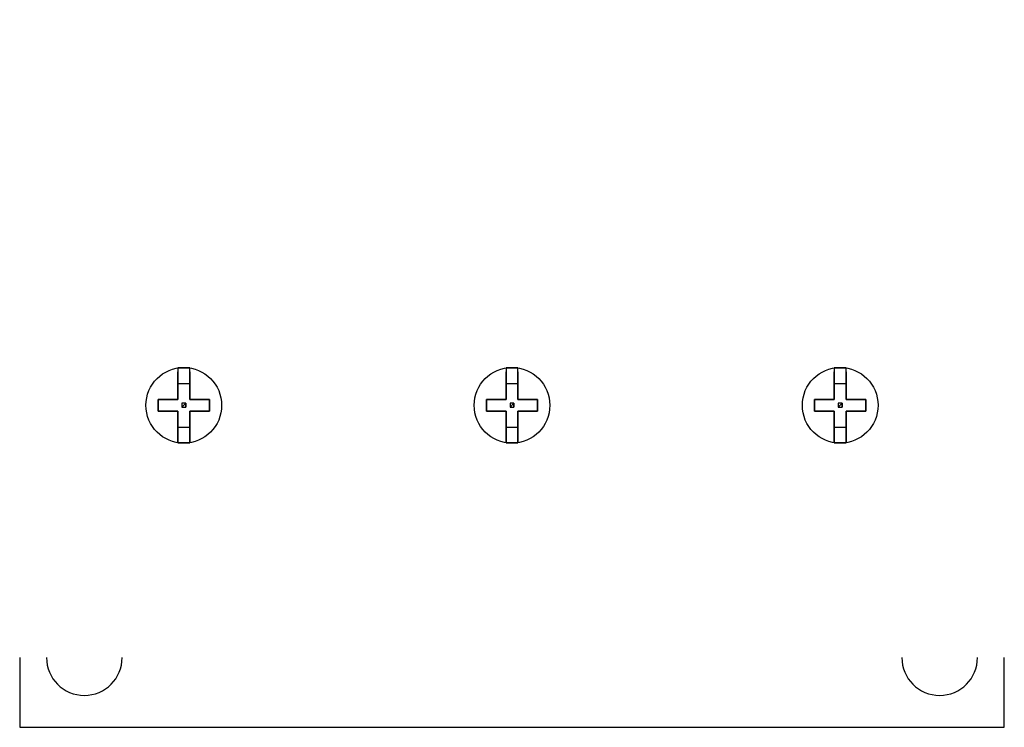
# Model space of a CAD drawing. Header units: centimetres. Extents: x -4250 to -484, y 169 to 6592.
# Tile 74 of 178: x -1120.76 to -1111.76, y 3110.59 to 3117.06. Entities that reach past the tile are written whole.
import ezdxf

# ---------------------------------------------------------------- set-up
doc = ezdxf.new("R2010")
doc.units = ezdxf.units.CM
doc.layers.add('-APP_FRONTALI', color=7, linetype='Continuous')
doc.layers.add('1', color=7, linetype='Continuous')

# ---------------------------------------------------------------- blocks, each defined once
blk = doc.blocks.new('239394_1141193553')
at = {"layer": '-APP_FRONTALI', "color": 0}
for p, q in [((1.4462, 3.2841), (1.4462, 3.2486)), ((1.5538, 3.2486), (1.5538, 3.2841)), ((4.4462, 3.2841), (4.4462, 3.2486)), ((4.5538, 3.2486), (4.5538, 3.2841)), ((7.4462, 3.2841), (7.4462, 3.2486)), ((7.5538, 3.2486), (7.5538, 3.2841)), ((1.4462, 3.1402), (1.5538, 3.1402)), ((4.4462, 3.1402), (4.5538, 3.1402)), ((7.4462, 3.1402), (7.5538, 3.1402)), ((1.4462, 2.7438), (1.5538, 2.7438)), ((4.4462, 2.7438), (4.5538, 2.7438)), ((7.4462, 2.7438), (7.5538, 2.7438)), ((0, 0.6374), (0, 0)), ((9, 0), (9, 0.6374)), ((0, 0), (9, 0))]:
    blk.add_line(p, q, dxfattribs=at)
at = {"layer": '-APP_FRONTALI', "color": 0, "linetype": 'Continuous'}
for p, q in [((1.4462, 3.2841), (1.4818, 3.2841)), ((1.4818, 3.2841), (1.4462, 3.2841)), ((1.4462, 3.2841), (1.4462, 3.2841)), ((1.4462, 3.2486), (1.4462, 2.9962)), ((1.4462, 2.9962), (1.4462, 3.2486)), ((1.4462, 3.2486), (1.4462, 3.2486)), ((1.4462, 3.2486), (1.4462, 3.2486)), ((1.4462, 2.9962), (1.4462, 3.2486)), ((1.4462, 3.2486), (1.4462, 3.2486)), ((1.4462, 3.2486), (1.4462, 2.9962)), ((1.4462, 2.9962), (1.4462, 3.2486)), ((1.4462, 3.2486), (1.4462, 3.2486)), ((1.4462, 3.2486), (1.4462, 2.9962)), ((1.4462, 2.9962), (1.4462, 3.2486)), ((1.4462, 3.2486), (1.4462, 2.9962)), ((1.4818, 3.2841), (1.4818, 3.2841)), ((1.4818, 3.2841), (1.5182, 3.2841)), ((1.5182, 3.2841), (1.4818, 3.2841)), ((1.4818, 3.2841), (1.4818, 3.2841)), ((1.5182, 3.2841), (1.5182, 3.2841)), ((1.5182, 3.2841), (1.5538, 3.2841)), ((1.5538, 3.2841), (1.5182, 3.2841)), ((1.5182, 3.2841), (1.5182, 3.2841)), ((1.5538, 3.2841), (1.5538, 3.2841)), ((1.5538, 3.2486), (1.5538, 2.9962)), ((1.5538, 2.9962), (1.5538, 3.2486)), ((1.5538, 3.2486), (1.5538, 3.2486)), ((1.5538, 3.2486), (1.5538, 3.2486)), ((1.5538, 2.9962), (1.5538, 3.2486)), ((1.5538, 3.2486), (1.5538, 3.2486)), ((1.5538, 3.2486), (1.5538, 2.9962)), ((1.5538, 2.9962), (1.5538, 3.2486)), ((1.5538, 3.2486), (1.5538, 3.2486)), ((1.5538, 3.2486), (1.5538, 2.9962)), ((1.5538, 2.9962), (1.5538, 3.2486)), ((1.5538, 3.2486), (1.5538, 2.9962)), ((4.4462, 3.2841), (4.4818, 3.2841)), ((4.4818, 3.2841), (4.4462, 3.2841)), ((4.4462, 3.2841), (4.4462, 3.2841)), ((4.4462, 3.2486), (4.4462, 2.9962)), ((4.4462, 2.9962), (4.4462, 3.2486)), ((4.4462, 3.2486), (4.4462, 3.2486)), ((4.4462, 3.2486), (4.4462, 3.2486)), ((4.4462, 2.9962), (4.4462, 3.2486)), ((4.4462, 3.2486), (4.4462, 3.2486)), ((4.4462, 3.2486), (4.4462, 2.9962)), ((4.4462, 2.9962), (4.4462, 3.2486)), ((4.4462, 3.2486), (4.4462, 3.2486)), ((4.4462, 3.2486), (4.4462, 2.9962)), ((4.4462, 2.9962), (4.4462, 3.2486)), ((4.4462, 3.2486), (4.4462, 2.9962)), ((4.4818, 3.2841), (4.4818, 3.2841)), ((4.4818, 3.2841), (4.5182, 3.2841)), ((4.5182, 3.2841), (4.4818, 3.2841)), ((4.4818, 3.2841), (4.4818, 3.2841)), ((4.5182, 3.2841), (4.5182, 3.2841)), ((4.5182, 3.2841), (4.5538, 3.2841)), ((4.5538, 3.2841), (4.5182, 3.2841)), ((4.5182, 3.2841), (4.5182, 3.2841)), ((4.5538, 3.2841), (4.5538, 3.2841)), ((4.5538, 3.2486), (4.5538, 2.9962)), ((4.5538, 2.9962), (4.5538, 3.2486)), ((4.5538, 3.2486), (4.5538, 3.2486)), ((4.5538, 3.2486), (4.5538, 3.2486)), ((4.5538, 2.9962), (4.5538, 3.2486)), ((4.5538, 3.2486), (4.5538, 3.2486)), ((4.5538, 3.2486), (4.5538, 2.9962)), ((4.5538, 2.9962), (4.5538, 3.2486)), ((4.5538, 3.2486), (4.5538, 3.2486)), ((4.5538, 3.2486), (4.5538, 2.9962)), ((4.5538, 2.9962), (4.5538, 3.2486)), ((4.5538, 3.2486), (4.5538, 2.9962)), ((7.4462, 3.2841), (7.4818, 3.2841)), ((7.4818, 3.2841), (7.4462, 3.2841)), ((7.4462, 3.2841), (7.4462, 3.2841)), ((7.4462, 3.2486), (7.4462, 2.9962)), ((7.4462, 2.9962), (7.4462, 3.2486)), ((7.4462, 3.2486), (7.4462, 3.2486)), ((7.4462, 3.2486), (7.4462, 3.2486)), ((7.4462, 2.9962), (7.4462, 3.2486)), ((7.4462, 3.2486), (7.4462, 3.2486)), ((7.4462, 3.2486), (7.4462, 2.9962)), ((7.4462, 2.9962), (7.4462, 3.2486)), ((7.4462, 3.2486), (7.4462, 3.2486)), ((7.4462, 3.2486), (7.4462, 2.9962)), ((7.4462, 2.9962), (7.4462, 3.2486)), ((7.4462, 3.2486), (7.4462, 2.9962)), ((7.4818, 3.2841), (7.4818, 3.2841)), ((7.4818, 3.2841), (7.5182, 3.2841)), ((7.5182, 3.2841), (7.4818, 3.2841)), ((7.4818, 3.2841), (7.4818, 3.2841)), ((7.5182, 3.2841), (7.5182, 3.2841)), ((7.5182, 3.2841), (7.5538, 3.2841)), ((7.5538, 3.2841), (7.5182, 3.2841)), ((7.5182, 3.2841), (7.5182, 3.2841)), ((7.5538, 3.2841), (7.5538, 3.2841)), ((7.5538, 3.2486), (7.5538, 2.9962)), ((7.5538, 2.9962), (7.5538, 3.2486)), ((7.5538, 3.2486), (7.5538, 3.2486)), ((7.5538, 3.2486), (7.5538, 3.2486)), ((7.5538, 2.9962), (7.5538, 3.2486)), ((7.5538, 3.2486), (7.5538, 3.2486)), ((7.5538, 3.2486), (7.5538, 2.9962)), ((7.5538, 2.9962), (7.5538, 3.2486)), ((7.5538, 3.2486), (7.5538, 3.2486)), ((7.5538, 3.2486), (7.5538, 2.9962)), ((7.5538, 2.9962), (7.5538, 3.2486)), ((7.5538, 3.2486), (7.5538, 2.9962)), ((1.2658, 2.8886), (1.2658, 2.9962)), ((1.2658, 2.9962), (1.2658, 2.9962)), ((1.2658, 2.9962), (1.2658, 2.8886)), ((1.2658, 2.9962), (1.2658, 2.8886)), ((1.2658, 2.8886), (1.2658, 2.9962)), ((1.2658, 2.9962), (1.2658, 2.9962)), ((1.2658, 2.9962), (1.2658, 2.8886)), ((1.2658, 2.8886), (1.2658, 2.9962)), ((1.2658, 2.9962), (1.2658, 2.9962)), ((1.2658, 2.9962), (1.2658, 2.9962)), ((1.2658, 2.9962), (1.2658, 2.8886)), ((1.2658, 2.8886), (1.2658, 2.9962)), ((1.2658, 2.9962), (1.2658, 2.9962)), ((1.4462, 2.9962), (1.2658, 2.9962)), ((1.2658, 2.9962), (1.2658, 2.9962)), ((1.2658, 2.9962), (1.4462, 2.9962)), ((1.2658, 2.9962), (1.4462, 2.9962)), ((1.4462, 2.9962), (1.2658, 2.9962)), ((1.2658, 2.9962), (1.2658, 2.9962)), ((1.2658, 2.9962), (1.4462, 2.9962)), ((1.4462, 2.9962), (1.2658, 2.9962)), ((1.2658, 2.9962), (1.2658, 2.9962)), ((1.2658, 2.9962), (1.2658, 2.9962)), ((1.2658, 2.9962), (1.4462, 2.9962)), ((1.4462, 2.9962), (1.2658, 2.9962)), ((1.2658, 2.9962), (1.2658, 2.9962)), ((1.4462, 2.9962), (1.4462, 2.9962)), ((1.4462, 2.9962), (1.4462, 2.9962)), ((1.4462, 2.9962), (1.4462, 2.9962)), ((1.4462, 2.9962), (1.4462, 2.9962)), ((1.4462, 2.9962), (1.4462, 2.9962)), ((1.4462, 2.9962), (1.4462, 2.9962)), ((1.4462, 2.9962), (1.4462, 2.9962)), ((1.4462, 2.9962), (1.4462, 2.9962)), ((1.4462, 2.9962), (1.4462, 2.9962)), ((1.5538, 2.9962), (1.5538, 2.9962)), ((1.5538, 2.9962), (1.5538, 2.9962)), ((1.5538, 2.9962), (1.5538, 2.9962)), ((1.5538, 2.9962), (1.5538, 2.9962)), ((1.5538, 2.9962), (1.5538, 2.9962)), ((1.7342, 2.9962), (1.5538, 2.9962)), ((1.5538, 2.9962), (1.5538, 2.9962)), ((1.5538, 2.9962), (1.7342, 2.9962)), ((1.5538, 2.9962), (1.7342, 2.9962)), ((1.7342, 2.9962), (1.5538, 2.9962)), ((1.5538, 2.9962), (1.5538, 2.9962)), ((1.5538, 2.9962), (1.7342, 2.9962)), ((1.7342, 2.9962), (1.5538, 2.9962)), ((1.5538, 2.9962), (1.5538, 2.9962)), ((1.5538, 2.9962), (1.5538, 2.9962)), ((1.5538, 2.9962), (1.7342, 2.9962)), ((1.7342, 2.9962), (1.5538, 2.9962)), ((1.5538, 2.9962), (1.5538, 2.9962)), ((1.7342, 2.8886), (1.7342, 2.9962)), ((1.7342, 2.9962), (1.7342, 2.9962)), ((1.7342, 2.9962), (1.7342, 2.8886)), ((1.7342, 2.9962), (1.7342, 2.8886)), ((1.7342, 2.8886), (1.7342, 2.9962)), ((1.7342, 2.9962), (1.7342, 2.9962)), ((1.7342, 2.9962), (1.7342, 2.8886)), ((1.7342, 2.8886), (1.7342, 2.9962)), ((1.7342, 2.9962), (1.7342, 2.9962)), ((1.7342, 2.9962), (1.7342, 2.9962)), ((1.7342, 2.9962), (1.7342, 2.8886)), ((1.7342, 2.8886), (1.7342, 2.9962)), ((1.7342, 2.9962), (1.7342, 2.9962)), ((1.7342, 2.9962), (1.7342, 2.9962)), ((1.7342, 2.9962), (1.7342, 2.9962)), ((1.7342, 2.9962), (1.7342, 2.9962)), ((1.7342, 2.9962), (1.7342, 2.9962)), ((4.2658, 2.8886), (4.2658, 2.9962)), ((4.2658, 2.9962), (4.2658, 2.9962)), ((4.2658, 2.9962), (4.2658, 2.8886)), ((4.2658, 2.9962), (4.2658, 2.8886)), ((4.2658, 2.8886), (4.2658, 2.9962)), ((4.2658, 2.9962), (4.2658, 2.9962)), ((4.2658, 2.9962), (4.2658, 2.8886)), ((4.2658, 2.8886), (4.2658, 2.9962)), ((4.2658, 2.9962), (4.2658, 2.9962)), ((4.2658, 2.9962), (4.2658, 2.9962)), ((4.2658, 2.9962), (4.2658, 2.8886)), ((4.2658, 2.8886), (4.2658, 2.9962)), ((4.2658, 2.9962), (4.2658, 2.9962)), ((4.4462, 2.9962), (4.2658, 2.9962)), ((4.2658, 2.9962), (4.2658, 2.9962)), ((4.2658, 2.9962), (4.4462, 2.9962)), ((4.2658, 2.9962), (4.4462, 2.9962)), ((4.4462, 2.9962), (4.2658, 2.9962)), ((4.2658, 2.9962), (4.2658, 2.9962)), ((4.2658, 2.9962), (4.4462, 2.9962)), ((4.4462, 2.9962), (4.2658, 2.9962)), ((4.2658, 2.9962), (4.2658, 2.9962)), ((4.2658, 2.9962), (4.2658, 2.9962)), ((4.2658, 2.9962), (4.4462, 2.9962)), ((4.4462, 2.9962), (4.2658, 2.9962)), ((4.2658, 2.9962), (4.2658, 2.9962)), ((4.4462, 2.9962), (4.4462, 2.9962)), ((4.4462, 2.9962), (4.4462, 2.9962)), ((4.4462, 2.9962), (4.4462, 2.9962)), ((4.4462, 2.9962), (4.4462, 2.9962)), ((4.4462, 2.9962), (4.4462, 2.9962)), ((4.4462, 2.9962), (4.4462, 2.9962)), ((4.4462, 2.9962), (4.4462, 2.9962)), ((4.4462, 2.9962), (4.4462, 2.9962)), ((4.4462, 2.9962), (4.4462, 2.9962)), ((4.5538, 2.9962), (4.5538, 2.9962)), ((4.5538, 2.9962), (4.5538, 2.9962)), ((4.5538, 2.9962), (4.5538, 2.9962)), ((4.5538, 2.9962), (4.5538, 2.9962)), ((4.5538, 2.9962), (4.5538, 2.9962)), ((4.7342, 2.9962), (4.5538, 2.9962)), ((4.5538, 2.9962), (4.5538, 2.9962)), ((4.5538, 2.9962), (4.7342, 2.9962)), ((4.5538, 2.9962), (4.7342, 2.9962)), ((4.7342, 2.9962), (4.5538, 2.9962)), ((4.5538, 2.9962), (4.5538, 2.9962)), ((4.5538, 2.9962), (4.7342, 2.9962)), ((4.7342, 2.9962), (4.5538, 2.9962)), ((4.5538, 2.9962), (4.5538, 2.9962)), ((4.5538, 2.9962), (4.5538, 2.9962)), ((4.5538, 2.9962), (4.7342, 2.9962)), ((4.7342, 2.9962), (4.5538, 2.9962)), ((4.5538, 2.9962), (4.5538, 2.9962)), ((4.7342, 2.8886), (4.7342, 2.9962)), ((4.7342, 2.9962), (4.7342, 2.9962)), ((4.7342, 2.9962), (4.7342, 2.8886)), ((4.7342, 2.9962), (4.7342, 2.8886)), ((4.7342, 2.8886), (4.7342, 2.9962)), ((4.7342, 2.9962), (4.7342, 2.9962)), ((4.7342, 2.9962), (4.7342, 2.8886)), ((4.7342, 2.8886), (4.7342, 2.9962)), ((4.7342, 2.9962), (4.7342, 2.9962)), ((4.7342, 2.9962), (4.7342, 2.9962)), ((4.7342, 2.9962), (4.7342, 2.8886)), ((4.7342, 2.8886), (4.7342, 2.9962)), ((4.7342, 2.9962), (4.7342, 2.9962)), ((4.7342, 2.9962), (4.7342, 2.9962)), ((4.7342, 2.9962), (4.7342, 2.9962)), ((4.7342, 2.9962), (4.7342, 2.9962)), ((4.7342, 2.9962), (4.7342, 2.9962)), ((7.2658, 2.8886), (7.2658, 2.9962)), ((7.2658, 2.9962), (7.2658, 2.9962)), ((7.2658, 2.9962), (7.2658, 2.8886)), ((7.2658, 2.9962), (7.2658, 2.8886)), ((7.2658, 2.8886), (7.2658, 2.9962)), ((7.2658, 2.9962), (7.2658, 2.9962)), ((7.2658, 2.9962), (7.2658, 2.8886)), ((7.2658, 2.8886), (7.2658, 2.9962)), ((7.2658, 2.9962), (7.2658, 2.9962)), ((7.2658, 2.9962), (7.2658, 2.9962)), ((7.2658, 2.9962), (7.2658, 2.8886)), ((7.2658, 2.8886), (7.2658, 2.9962)), ((7.2658, 2.9962), (7.2658, 2.9962)), ((7.4462, 2.9962), (7.2658, 2.9962)), ((7.2658, 2.9962), (7.2658, 2.9962)), ((7.2658, 2.9962), (7.4462, 2.9962)), ((7.2658, 2.9962), (7.4462, 2.9962)), ((7.4462, 2.9962), (7.2658, 2.9962)), ((7.2658, 2.9962), (7.2658, 2.9962)), ((7.2658, 2.9962), (7.4462, 2.9962)), ((7.4462, 2.9962), (7.2658, 2.9962)), ((7.2658, 2.9962), (7.2658, 2.9962)), ((7.2658, 2.9962), (7.2658, 2.9962)), ((7.2658, 2.9962), (7.4462, 2.9962)), ((7.4462, 2.9962), (7.2658, 2.9962)), ((7.2658, 2.9962), (7.2658, 2.9962)), ((7.4462, 2.9962), (7.4462, 2.9962)), ((7.4462, 2.9962), (7.4462, 2.9962)), ((7.4462, 2.9962), (7.4462, 2.9962)), ((7.4462, 2.9962), (7.4462, 2.9962)), ((7.4462, 2.9962), (7.4462, 2.9962)), ((7.4462, 2.9962), (7.4462, 2.9962)), ((7.4462, 2.9962), (7.4462, 2.9962)), ((7.4462, 2.9962), (7.4462, 2.9962)), ((7.4462, 2.9962), (7.4462, 2.9962)), ((7.5538, 2.9962), (7.5538, 2.9962)), ((7.5538, 2.9962), (7.5538, 2.9962)), ((7.5538, 2.9962), (7.5538, 2.9962)), ((7.5538, 2.9962), (7.5538, 2.9962)), ((7.5538, 2.9962), (7.5538, 2.9962)), ((7.7342, 2.9962), (7.5538, 2.9962)), ((7.5538, 2.9962), (7.5538, 2.9962)), ((7.5538, 2.9962), (7.7342, 2.9962)), ((7.5538, 2.9962), (7.7342, 2.9962)), ((7.7342, 2.9962), (7.5538, 2.9962)), ((7.5538, 2.9962), (7.5538, 2.9962)), ((7.5538, 2.9962), (7.7342, 2.9962)), ((7.7342, 2.9962), (7.5538, 2.9962)), ((7.5538, 2.9962), (7.5538, 2.9962)), ((7.5538, 2.9962), (7.5538, 2.9962)), ((7.5538, 2.9962), (7.7342, 2.9962)), ((7.7342, 2.9962), (7.5538, 2.9962)), ((7.5538, 2.9962), (7.5538, 2.9962)), ((7.7342, 2.8886), (7.7342, 2.9962)), ((7.7342, 2.9962), (7.7342, 2.9962)), ((7.7342, 2.9962), (7.7342, 2.8886)), ((7.7342, 2.9962), (7.7342, 2.8886)), ((7.7342, 2.8886), (7.7342, 2.9962)), ((7.7342, 2.9962), (7.7342, 2.9962)), ((7.7342, 2.9962), (7.7342, 2.8886)), ((7.7342, 2.8886), (7.7342, 2.9962)), ((7.7342, 2.9962), (7.7342, 2.9962)), ((7.7342, 2.9962), (7.7342, 2.9962)), ((7.7342, 2.9962), (7.7342, 2.8886)), ((7.7342, 2.8886), (7.7342, 2.9962)), ((7.7342, 2.9962), (7.7342, 2.9962)), ((7.7342, 2.9962), (7.7342, 2.9962)), ((7.7342, 2.9962), (7.7342, 2.9962)), ((7.7342, 2.9962), (7.7342, 2.9962)), ((7.7342, 2.9962), (7.7342, 2.9962)), ((1.4462, 2.8886), (1.2658, 2.8886)), ((1.2658, 2.8886), (1.2658, 2.8886)), ((1.2658, 2.8886), (1.4462, 2.8886)), ((1.2658, 2.8886), (1.4462, 2.8886)), ((1.4462, 2.8886), (1.2658, 2.8886)), ((1.2658, 2.8886), (1.2658, 2.8886)), ((1.2658, 2.8886), (1.4462, 2.8886)), ((1.4462, 2.8886), (1.2658, 2.8886)), ((1.2658, 2.8886), (1.2658, 2.8886)), ((1.2658, 2.8886), (1.2658, 2.8886)), ((1.2658, 2.8886), (1.4462, 2.8886)), ((1.4462, 2.8886), (1.2658, 2.8886)), ((1.2658, 2.8886), (1.2658, 2.8886)), ((1.2658, 2.8886), (1.2658, 2.8886)), ((1.2658, 2.8886), (1.2658, 2.8886)), ((1.2658, 2.8886), (1.2658, 2.8886)), ((1.2658, 2.8886), (1.2658, 2.8886)), ((1.4462, 2.8886), (1.4462, 2.8886)), ((1.4462, 2.8886), (1.4462, 2.8886)), ((1.4462, 2.8886), (1.4462, 2.8886)), ((1.4462, 2.8886), (1.4462, 2.8886)), ((1.4462, 2.8886), (1.4462, 2.6362)), ((1.4462, 2.6362), (1.4462, 2.8886)), ((1.4462, 2.8886), (1.4462, 2.8886)), ((1.4462, 2.8886), (1.4462, 2.8886)), ((1.4462, 2.6362), (1.4462, 2.8886)), ((1.4462, 2.8886), (1.4462, 2.8886)), ((1.4462, 2.8886), (1.4462, 2.6362)), ((1.4462, 2.6362), (1.4462, 2.8886)), ((1.4462, 2.8886), (1.4462, 2.8886)), ((1.4462, 2.8886), (1.4462, 2.6362)), ((1.4462, 2.6362), (1.4462, 2.8886)), ((1.4462, 2.8886), (1.4462, 2.6362)), ((1.5182, 2.9606), (1.4818, 2.9606)), ((1.4818, 2.9606), (1.4818, 2.9242)), ((1.5182, 2.9606), (1.4818, 2.9242)), ((1.5182, 2.9606), (1.4818, 2.9606)), ((1.4818, 2.9606), (1.4818, 2.9242)), ((1.4818, 2.9242), (1.5182, 2.9606)), ((1.4818, 2.9242), (1.5182, 2.9242)), ((1.4818, 2.9242), (1.5182, 2.9242)), ((1.5182, 2.9242), (1.5182, 2.9606)), ((1.5182, 2.9606), (1.5182, 2.9242)), ((1.5182, 2.9242), (1.5182, 2.9606)), ((1.5182, 2.9606), (1.5182, 2.9606)), ((1.5182, 2.9242), (1.5182, 2.9606)), ((1.5182, 2.9606), (1.5182, 2.9606)), ((1.5182, 2.9606), (1.5182, 2.9606)), ((1.5182, 2.9242), (1.5182, 2.9242)), ((1.5182, 2.9242), (1.5182, 2.9242)), ((1.5538, 2.8886), (1.5538, 2.6362)), ((1.5538, 2.6362), (1.5538, 2.8886)), ((1.5538, 2.8886), (1.5538, 2.8886)), ((1.5538, 2.8886), (1.5538, 2.8886)), ((1.5538, 2.6362), (1.5538, 2.8886)), ((1.5538, 2.8886), (1.5538, 2.8886)), ((1.5538, 2.8886), (1.5538, 2.6362)), ((1.5538, 2.6362), (1.5538, 2.8886)), ((1.5538, 2.8886), (1.5538, 2.8886)), ((1.5538, 2.8886), (1.5538, 2.6362)), ((1.5538, 2.6362), (1.5538, 2.8886)), ((1.5538, 2.8886), (1.5538, 2.6362)), ((1.7342, 2.8886), (1.5538, 2.8886)), ((1.5538, 2.8886), (1.5538, 2.8886)), ((1.5538, 2.8886), (1.7342, 2.8886)), ((1.5538, 2.8886), (1.7342, 2.8886)), ((1.7342, 2.8886), (1.5538, 2.8886)), ((1.5538, 2.8886), (1.5538, 2.8886)), ((1.5538, 2.8886), (1.7342, 2.8886)), ((1.7342, 2.8886), (1.5538, 2.8886)), ((1.5538, 2.8886), (1.5538, 2.8886)), ((1.5538, 2.8886), (1.5538, 2.8886)), ((1.5538, 2.8886), (1.7342, 2.8886)), ((1.7342, 2.8886), (1.5538, 2.8886)), ((1.5538, 2.8886), (1.5538, 2.8886)), ((1.7342, 2.8886), (1.7342, 2.8886)), ((1.7342, 2.8886), (1.7342, 2.8886)), ((1.7342, 2.8886), (1.7342, 2.8886)), ((1.7342, 2.8886), (1.7342, 2.8886)), ((1.7342, 2.8886), (1.7342, 2.8886)), ((1.7342, 2.8886), (1.7342, 2.8886)), ((1.7342, 2.8886), (1.7342, 2.8886)), ((1.7342, 2.8886), (1.7342, 2.8886)), ((4.4462, 2.8886), (4.2658, 2.8886)), ((4.2658, 2.8886), (4.2658, 2.8886)), ((4.2658, 2.8886), (4.4462, 2.8886)), ((4.2658, 2.8886), (4.4462, 2.8886)), ((4.4462, 2.8886), (4.2658, 2.8886)), ((4.2658, 2.8886), (4.2658, 2.8886)), ((4.2658, 2.8886), (4.4462, 2.8886)), ((4.4462, 2.8886), (4.2658, 2.8886)), ((4.2658, 2.8886), (4.2658, 2.8886)), ((4.2658, 2.8886), (4.2658, 2.8886)), ((4.2658, 2.8886), (4.4462, 2.8886)), ((4.4462, 2.8886), (4.2658, 2.8886)), ((4.2658, 2.8886), (4.2658, 2.8886)), ((4.2658, 2.8886), (4.2658, 2.8886)), ((4.2658, 2.8886), (4.2658, 2.8886)), ((4.2658, 2.8886), (4.2658, 2.8886)), ((4.2658, 2.8886), (4.2658, 2.8886)), ((4.4462, 2.8886), (4.4462, 2.8886)), ((4.4462, 2.8886), (4.4462, 2.8886)), ((4.4462, 2.8886), (4.4462, 2.8886)), ((4.4462, 2.8886), (4.4462, 2.8886)), ((4.4462, 2.8886), (4.4462, 2.6362)), ((4.4462, 2.6362), (4.4462, 2.8886)), ((4.4462, 2.8886), (4.4462, 2.8886)), ((4.4462, 2.8886), (4.4462, 2.8886)), ((4.4462, 2.6362), (4.4462, 2.8886)), ((4.4462, 2.8886), (4.4462, 2.8886)), ((4.4462, 2.8886), (4.4462, 2.6362)), ((4.4462, 2.6362), (4.4462, 2.8886)), ((4.4462, 2.8886), (4.4462, 2.8886)), ((4.4462, 2.8886), (4.4462, 2.6362)), ((4.4462, 2.6362), (4.4462, 2.8886)), ((4.4462, 2.8886), (4.4462, 2.6362)), ((4.5182, 2.9606), (4.4818, 2.9606)), ((4.4818, 2.9606), (4.4818, 2.9242)), ((4.5182, 2.9606), (4.4818, 2.9242)), ((4.5182, 2.9606), (4.4818, 2.9606)), ((4.4818, 2.9606), (4.4818, 2.9242)), ((4.4818, 2.9242), (4.5182, 2.9606)), ((4.4818, 2.9242), (4.5182, 2.9242)), ((4.4818, 2.9242), (4.5182, 2.9242)), ((4.5182, 2.9242), (4.5182, 2.9606)), ((4.5182, 2.9606), (4.5182, 2.9242)), ((4.5182, 2.9242), (4.5182, 2.9606)), ((4.5182, 2.9606), (4.5182, 2.9606)), ((4.5182, 2.9242), (4.5182, 2.9606)), ((4.5182, 2.9606), (4.5182, 2.9606)), ((4.5182, 2.9606), (4.5182, 2.9606)), ((4.5182, 2.9242), (4.5182, 2.9242)), ((4.5182, 2.9242), (4.5182, 2.9242)), ((4.5538, 2.8886), (4.5538, 2.6362)), ((4.5538, 2.6362), (4.5538, 2.8886)), ((4.5538, 2.8886), (4.5538, 2.8886)), ((4.5538, 2.8886), (4.5538, 2.8886)), ((4.5538, 2.6362), (4.5538, 2.8886)), ((4.5538, 2.8886), (4.5538, 2.8886)), ((4.5538, 2.8886), (4.5538, 2.6362)), ((4.5538, 2.6362), (4.5538, 2.8886)), ((4.5538, 2.8886), (4.5538, 2.8886)), ((4.5538, 2.8886), (4.5538, 2.6362)), ((4.5538, 2.6362), (4.5538, 2.8886)), ((4.5538, 2.8886), (4.5538, 2.6362)), ((4.7342, 2.8886), (4.5538, 2.8886)), ((4.5538, 2.8886), (4.5538, 2.8886)), ((4.5538, 2.8886), (4.7342, 2.8886)), ((4.5538, 2.8886), (4.7342, 2.8886)), ((4.7342, 2.8886), (4.5538, 2.8886)), ((4.5538, 2.8886), (4.5538, 2.8886)), ((4.5538, 2.8886), (4.7342, 2.8886)), ((4.7342, 2.8886), (4.5538, 2.8886)), ((4.5538, 2.8886), (4.5538, 2.8886)), ((4.5538, 2.8886), (4.5538, 2.8886)), ((4.5538, 2.8886), (4.7342, 2.8886)), ((4.7342, 2.8886), (4.5538, 2.8886)), ((4.5538, 2.8886), (4.5538, 2.8886)), ((4.7342, 2.8886), (4.7342, 2.8886)), ((4.7342, 2.8886), (4.7342, 2.8886)), ((4.7342, 2.8886), (4.7342, 2.8886)), ((4.7342, 2.8886), (4.7342, 2.8886)), ((4.7342, 2.8886), (4.7342, 2.8886)), ((4.7342, 2.8886), (4.7342, 2.8886)), ((4.7342, 2.8886), (4.7342, 2.8886)), ((4.7342, 2.8886), (4.7342, 2.8886)), ((7.4462, 2.8886), (7.2658, 2.8886)), ((7.2658, 2.8886), (7.2658, 2.8886)), ((7.2658, 2.8886), (7.4462, 2.8886)), ((7.2658, 2.8886), (7.4462, 2.8886)), ((7.4462, 2.8886), (7.2658, 2.8886)), ((7.2658, 2.8886), (7.2658, 2.8886)), ((7.2658, 2.8886), (7.4462, 2.8886)), ((7.4462, 2.8886), (7.2658, 2.8886)), ((7.2658, 2.8886), (7.2658, 2.8886)), ((7.2658, 2.8886), (7.2658, 2.8886)), ((7.2658, 2.8886), (7.4462, 2.8886)), ((7.4462, 2.8886), (7.2658, 2.8886)), ((7.2658, 2.8886), (7.2658, 2.8886)), ((7.2658, 2.8886), (7.2658, 2.8886)), ((7.2658, 2.8886), (7.2658, 2.8886)), ((7.2658, 2.8886), (7.2658, 2.8886)), ((7.2658, 2.8886), (7.2658, 2.8886)), ((7.4462, 2.8886), (7.4462, 2.8886)), ((7.4462, 2.8886), (7.4462, 2.8886)), ((7.4462, 2.8886), (7.4462, 2.8886)), ((7.4462, 2.8886), (7.4462, 2.8886)), ((7.4462, 2.8886), (7.4462, 2.6362)), ((7.4462, 2.6362), (7.4462, 2.8886)), ((7.4462, 2.8886), (7.4462, 2.8886)), ((7.4462, 2.8886), (7.4462, 2.8886)), ((7.4462, 2.6362), (7.4462, 2.8886)), ((7.4462, 2.8886), (7.4462, 2.8886)), ((7.4462, 2.8886), (7.4462, 2.6362)), ((7.4462, 2.6362), (7.4462, 2.8886)), ((7.4462, 2.8886), (7.4462, 2.8886)), ((7.4462, 2.8886), (7.4462, 2.6362)), ((7.4462, 2.6362), (7.4462, 2.8886)), ((7.4462, 2.8886), (7.4462, 2.6362)), ((7.5182, 2.9606), (7.4818, 2.9606)), ((7.4818, 2.9606), (7.4818, 2.9242)), ((7.5182, 2.9606), (7.4818, 2.9242)), ((7.5182, 2.9606), (7.4818, 2.9606)), ((7.4818, 2.9606), (7.4818, 2.9242)), ((7.4818, 2.9242), (7.5182, 2.9606)), ((7.4818, 2.9242), (7.5182, 2.9242)), ((7.4818, 2.9242), (7.5182, 2.9242)), ((7.5182, 2.9242), (7.5182, 2.9606)), ((7.5182, 2.9606), (7.5182, 2.9242)), ((7.5182, 2.9242), (7.5182, 2.9606)), ((7.5182, 2.9606), (7.5182, 2.9606)), ((7.5182, 2.9242), (7.5182, 2.9606)), ((7.5182, 2.9606), (7.5182, 2.9606)), ((7.5182, 2.9606), (7.5182, 2.9606)), ((7.5182, 2.9242), (7.5182, 2.9242)), ((7.5182, 2.9242), (7.5182, 2.9242)), ((7.5538, 2.8886), (7.5538, 2.6362)), ((7.5538, 2.6362), (7.5538, 2.8886)), ((7.5538, 2.8886), (7.5538, 2.8886)), ((7.5538, 2.8886), (7.5538, 2.8886)), ((7.5538, 2.6362), (7.5538, 2.8886)), ((7.5538, 2.8886), (7.5538, 2.8886)), ((7.5538, 2.8886), (7.5538, 2.6362)), ((7.5538, 2.6362), (7.5538, 2.8886)), ((7.5538, 2.8886), (7.5538, 2.8886)), ((7.5538, 2.8886), (7.5538, 2.6362)), ((7.5538, 2.6362), (7.5538, 2.8886)), ((7.5538, 2.8886), (7.5538, 2.6362)), ((7.7342, 2.8886), (7.5538, 2.8886)), ((7.5538, 2.8886), (7.5538, 2.8886)), ((7.5538, 2.8886), (7.7342, 2.8886)), ((7.5538, 2.8886), (7.7342, 2.8886)), ((7.7342, 2.8886), (7.5538, 2.8886)), ((7.5538, 2.8886), (7.5538, 2.8886)), ((7.5538, 2.8886), (7.7342, 2.8886)), ((7.7342, 2.8886), (7.5538, 2.8886)), ((7.5538, 2.8886), (7.5538, 2.8886)), ((7.5538, 2.8886), (7.5538, 2.8886)), ((7.5538, 2.8886), (7.7342, 2.8886)), ((7.7342, 2.8886), (7.5538, 2.8886)), ((7.5538, 2.8886), (7.5538, 2.8886)), ((7.7342, 2.8886), (7.7342, 2.8886)), ((7.7342, 2.8886), (7.7342, 2.8886)), ((7.7342, 2.8886), (7.7342, 2.8886)), ((7.7342, 2.8886), (7.7342, 2.8886)), ((7.7342, 2.8886), (7.7342, 2.8886)), ((7.7342, 2.8886), (7.7342, 2.8886)), ((7.7342, 2.8886), (7.7342, 2.8886)), ((7.7342, 2.8886), (7.7342, 2.8886)), ((1.4462, 2.6362), (1.4462, 2.5998)), ((1.4462, 2.5998), (1.4462, 2.6362)), ((1.4462, 2.6362), (1.4462, 2.6362)), ((1.4462, 2.6362), (1.4462, 2.6362)), ((1.4462, 2.5998), (1.4462, 2.6362)), ((1.4462, 2.6362), (1.4462, 2.6362)), ((1.4462, 2.6362), (1.4462, 2.5998)), ((1.4462, 2.5998), (1.4462, 2.6362)), ((1.4462, 2.6362), (1.4462, 2.6362)), ((1.4462, 2.6362), (1.4462, 2.5998)), ((1.4462, 2.5998), (1.4462, 2.6362)), ((1.4462, 2.6362), (1.4462, 2.5998)), ((1.4462, 2.6362), (1.4462, 2.6362)), ((1.4462, 2.6362), (1.4462, 2.6362)), ((1.4462, 2.6362), (1.4462, 2.6362)), ((1.4462, 2.6362), (1.4462, 2.6362)), ((1.4462, 2.6362), (1.4462, 2.6362)), ((1.5538, 2.5998), (1.5538, 2.6362)), ((1.5538, 2.6362), (1.5538, 2.6362)), ((1.5538, 2.6362), (1.5538, 2.5998)), ((1.5538, 2.6362), (1.5538, 2.5998)), ((1.5538, 2.5998), (1.5538, 2.6362)), ((1.5538, 2.6362), (1.5538, 2.6362)), ((1.5538, 2.6362), (1.5538, 2.5998)), ((1.5538, 2.5998), (1.5538, 2.6362)), ((1.5538, 2.6362), (1.5538, 2.6362)), ((1.5538, 2.6362), (1.5538, 2.6362)), ((1.5538, 2.6362), (1.5538, 2.5998)), ((1.5538, 2.5998), (1.5538, 2.6362)), ((1.5538, 2.6362), (1.5538, 2.6362)), ((1.5538, 2.6362), (1.5538, 2.6362)), ((1.5538, 2.6362), (1.5538, 2.6362)), ((1.5538, 2.6362), (1.5538, 2.6362)), ((1.5538, 2.6362), (1.5538, 2.6362)), ((1.5538, 2.6362), (1.5538, 2.6362)), ((4.4462, 2.6362), (4.4462, 2.5998)), ((4.4462, 2.5998), (4.4462, 2.6362)), ((4.4462, 2.6362), (4.4462, 2.6362)), ((4.4462, 2.6362), (4.4462, 2.6362)), ((4.4462, 2.5998), (4.4462, 2.6362)), ((4.4462, 2.6362), (4.4462, 2.6362)), ((4.4462, 2.6362), (4.4462, 2.5998)), ((4.4462, 2.5998), (4.4462, 2.6362)), ((4.4462, 2.6362), (4.4462, 2.6362)), ((4.4462, 2.6362), (4.4462, 2.5998)), ((4.4462, 2.5998), (4.4462, 2.6362)), ((4.4462, 2.6362), (4.4462, 2.5998)), ((4.4462, 2.6362), (4.4462, 2.6362)), ((4.4462, 2.6362), (4.4462, 2.6362)), ((4.4462, 2.6362), (4.4462, 2.6362)), ((4.4462, 2.6362), (4.4462, 2.6362)), ((4.4462, 2.6362), (4.4462, 2.6362)), ((4.5538, 2.5998), (4.5538, 2.6362)), ((4.5538, 2.6362), (4.5538, 2.6362)), ((4.5538, 2.6362), (4.5538, 2.5998)), ((4.5538, 2.6362), (4.5538, 2.5998)), ((4.5538, 2.5998), (4.5538, 2.6362)), ((4.5538, 2.6362), (4.5538, 2.6362)), ((4.5538, 2.6362), (4.5538, 2.5998)), ((4.5538, 2.5998), (4.5538, 2.6362)), ((4.5538, 2.6362), (4.5538, 2.6362)), ((4.5538, 2.6362), (4.5538, 2.6362)), ((4.5538, 2.6362), (4.5538, 2.5998)), ((4.5538, 2.5998), (4.5538, 2.6362)), ((4.5538, 2.6362), (4.5538, 2.6362)), ((4.5538, 2.6362), (4.5538, 2.6362)), ((4.5538, 2.6362), (4.5538, 2.6362)), ((4.5538, 2.6362), (4.5538, 2.6362)), ((4.5538, 2.6362), (4.5538, 2.6362)), ((4.5538, 2.6362), (4.5538, 2.6362)), ((7.4462, 2.6362), (7.4462, 2.5998)), ((7.4462, 2.5998), (7.4462, 2.6362)), ((7.4462, 2.6362), (7.4462, 2.6362)), ((7.4462, 2.6362), (7.4462, 2.6362)), ((7.4462, 2.5998), (7.4462, 2.6362)), ((7.4462, 2.6362), (7.4462, 2.6362)), ((7.4462, 2.6362), (7.4462, 2.5998)), ((7.4462, 2.5998), (7.4462, 2.6362)), ((7.4462, 2.6362), (7.4462, 2.6362)), ((7.4462, 2.6362), (7.4462, 2.5998)), ((7.4462, 2.5998), (7.4462, 2.6362)), ((7.4462, 2.6362), (7.4462, 2.5998)), ((7.4462, 2.6362), (7.4462, 2.6362)), ((7.4462, 2.6362), (7.4462, 2.6362)), ((7.4462, 2.6362), (7.4462, 2.6362)), ((7.4462, 2.6362), (7.4462, 2.6362)), ((7.4462, 2.6362), (7.4462, 2.6362)), ((7.5538, 2.5998), (7.5538, 2.6362)), ((7.5538, 2.6362), (7.5538, 2.6362)), ((7.5538, 2.6362), (7.5538, 2.5998)), ((7.5538, 2.6362), (7.5538, 2.5998)), ((7.5538, 2.5998), (7.5538, 2.6362)), ((7.5538, 2.6362), (7.5538, 2.6362)), ((7.5538, 2.6362), (7.5538, 2.5998)), ((7.5538, 2.5998), (7.5538, 2.6362)), ((7.5538, 2.6362), (7.5538, 2.6362)), ((7.5538, 2.6362), (7.5538, 2.6362)), ((7.5538, 2.6362), (7.5538, 2.5998)), ((7.5538, 2.5998), (7.5538, 2.6362)), ((7.5538, 2.6362), (7.5538, 2.6362)), ((7.5538, 2.6362), (7.5538, 2.6362)), ((7.5538, 2.6362), (7.5538, 2.6362)), ((7.5538, 2.6362), (7.5538, 2.6362)), ((7.5538, 2.6362), (7.5538, 2.6362)), ((7.5538, 2.6362), (7.5538, 2.6362)), ((1.4462, 2.5998), (1.4818, 2.5998)), ((1.4818, 2.5998), (1.4462, 2.5998)), ((1.4462, 2.5998), (1.4462, 2.5998)), ((1.4462, 2.5998), (1.4462, 2.5998)), ((1.4818, 2.5998), (1.4462, 2.5998)), ((1.4462, 2.5998), (1.4462, 2.5998)), ((1.4462, 2.5998), (1.4818, 2.5998)), ((1.4818, 2.5998), (1.4462, 2.5998)), ((1.4462, 2.5998), (1.4462, 2.5998)), ((1.4462, 2.5998), (1.4818, 2.5998)), ((1.4818, 2.5998), (1.4462, 2.5998)), ((1.4462, 2.5998), (1.4818, 2.5998)), ((1.4462, 2.5998), (1.4462, 2.5998)), ((1.4462, 2.5998), (1.4462, 2.5998)), ((1.4462, 2.5998), (1.4462, 2.5998)), ((1.4462, 2.5998), (1.4462, 2.5998)), ((1.4462, 2.5998), (1.4462, 2.5998)), ((1.4818, 2.5998), (1.5182, 2.5998)), ((1.5182, 2.5998), (1.4818, 2.5998)), ((1.4818, 2.5998), (1.4818, 2.5998)), ((1.4818, 2.5998), (1.4818, 2.5998)), ((1.5182, 2.5998), (1.4818, 2.5998)), ((1.4818, 2.5998), (1.4818, 2.5998)), ((1.4818, 2.5998), (1.5182, 2.5998)), ((1.5182, 2.5998), (1.4818, 2.5998)), ((1.4818, 2.5998), (1.4818, 2.5998)), ((1.4818, 2.5998), (1.5182, 2.5998)), ((1.5182, 2.5998), (1.4818, 2.5998)), ((1.4818, 2.5998), (1.5182, 2.5998)), ((1.4818, 2.5998), (1.4818, 2.5998)), ((1.4818, 2.5998), (1.4818, 2.5998)), ((1.4818, 2.5998), (1.4818, 2.5998)), ((1.4818, 2.5998), (1.4818, 2.5998)), ((1.4818, 2.5998), (1.4818, 2.5998)), ((1.5182, 2.5998), (1.5538, 2.5998)), ((1.5538, 2.5998), (1.5182, 2.5998)), ((1.5182, 2.5998), (1.5182, 2.5998)), ((1.5182, 2.5998), (1.5182, 2.5998)), ((1.5538, 2.5998), (1.5182, 2.5998)), ((1.5182, 2.5998), (1.5182, 2.5998)), ((1.5182, 2.5998), (1.5538, 2.5998)), ((1.5538, 2.5998), (1.5182, 2.5998)), ((1.5182, 2.5998), (1.5182, 2.5998)), ((1.5182, 2.5998), (1.5538, 2.5998)), ((1.5538, 2.5998), (1.5182, 2.5998)), ((1.5182, 2.5998), (1.5538, 2.5998)), ((1.5182, 2.5998), (1.5182, 2.5998)), ((1.5182, 2.5998), (1.5182, 2.5998)), ((1.5182, 2.5998), (1.5182, 2.5998)), ((1.5182, 2.5998), (1.5182, 2.5998)), ((1.5182, 2.5998), (1.5182, 2.5998)), ((1.5538, 2.5998), (1.5538, 2.5998)), ((1.5538, 2.5998), (1.5538, 2.5998)), ((1.5538, 2.5998), (1.5538, 2.5998)), ((1.5538, 2.5998), (1.5538, 2.5998)), ((1.5538, 2.5998), (1.5538, 2.5998)), ((1.5538, 2.5998), (1.5538, 2.5998)), ((1.5538, 2.5998), (1.5538, 2.5998)), ((1.5538, 2.5998), (1.5538, 2.5998)), ((1.5538, 2.5998), (1.5538, 2.5998)), ((4.4462, 2.5998), (4.4818, 2.5998)), ((4.4818, 2.5998), (4.4462, 2.5998)), ((4.4462, 2.5998), (4.4462, 2.5998)), ((4.4462, 2.5998), (4.4462, 2.5998)), ((4.4818, 2.5998), (4.4462, 2.5998)), ((4.4462, 2.5998), (4.4462, 2.5998)), ((4.4462, 2.5998), (4.4818, 2.5998)), ((4.4818, 2.5998), (4.4462, 2.5998)), ((4.4462, 2.5998), (4.4462, 2.5998)), ((4.4462, 2.5998), (4.4818, 2.5998)), ((4.4818, 2.5998), (4.4462, 2.5998)), ((4.4462, 2.5998), (4.4818, 2.5998)), ((4.4462, 2.5998), (4.4462, 2.5998)), ((4.4462, 2.5998), (4.4462, 2.5998)), ((4.4462, 2.5998), (4.4462, 2.5998)), ((4.4462, 2.5998), (4.4462, 2.5998)), ((4.4462, 2.5998), (4.4462, 2.5998)), ((4.4818, 2.5998), (4.5182, 2.5998)), ((4.5182, 2.5998), (4.4818, 2.5998)), ((4.4818, 2.5998), (4.4818, 2.5998)), ((4.4818, 2.5998), (4.4818, 2.5998)), ((4.5182, 2.5998), (4.4818, 2.5998)), ((4.4818, 2.5998), (4.4818, 2.5998)), ((4.4818, 2.5998), (4.5182, 2.5998)), ((4.5182, 2.5998), (4.4818, 2.5998)), ((4.4818, 2.5998), (4.4818, 2.5998)), ((4.4818, 2.5998), (4.5182, 2.5998)), ((4.5182, 2.5998), (4.4818, 2.5998)), ((4.4818, 2.5998), (4.5182, 2.5998)), ((4.4818, 2.5998), (4.4818, 2.5998)), ((4.4818, 2.5998), (4.4818, 2.5998)), ((4.4818, 2.5998), (4.4818, 2.5998)), ((4.4818, 2.5998), (4.4818, 2.5998)), ((4.4818, 2.5998), (4.4818, 2.5998)), ((4.5182, 2.5998), (4.5538, 2.5998)), ((4.5538, 2.5998), (4.5182, 2.5998)), ((4.5182, 2.5998), (4.5182, 2.5998)), ((4.5182, 2.5998), (4.5182, 2.5998)), ((4.5538, 2.5998), (4.5182, 2.5998)), ((4.5182, 2.5998), (4.5182, 2.5998)), ((4.5182, 2.5998), (4.5538, 2.5998)), ((4.5538, 2.5998), (4.5182, 2.5998)), ((4.5182, 2.5998), (4.5182, 2.5998)), ((4.5182, 2.5998), (4.5538, 2.5998)), ((4.5538, 2.5998), (4.5182, 2.5998)), ((4.5182, 2.5998), (4.5538, 2.5998)), ((4.5182, 2.5998), (4.5182, 2.5998)), ((4.5182, 2.5998), (4.5182, 2.5998)), ((4.5182, 2.5998), (4.5182, 2.5998)), ((4.5182, 2.5998), (4.5182, 2.5998)), ((4.5182, 2.5998), (4.5182, 2.5998)), ((4.5538, 2.5998), (4.5538, 2.5998)), ((4.5538, 2.5998), (4.5538, 2.5998)), ((4.5538, 2.5998), (4.5538, 2.5998)), ((4.5538, 2.5998), (4.5538, 2.5998)), ((4.5538, 2.5998), (4.5538, 2.5998)), ((4.5538, 2.5998), (4.5538, 2.5998)), ((4.5538, 2.5998), (4.5538, 2.5998)), ((4.5538, 2.5998), (4.5538, 2.5998)), ((4.5538, 2.5998), (4.5538, 2.5998)), ((7.4462, 2.5998), (7.4818, 2.5998)), ((7.4818, 2.5998), (7.4462, 2.5998)), ((7.4462, 2.5998), (7.4462, 2.5998)), ((7.4462, 2.5998), (7.4462, 2.5998)), ((7.4818, 2.5998), (7.4462, 2.5998)), ((7.4462, 2.5998), (7.4462, 2.5998)), ((7.4462, 2.5998), (7.4818, 2.5998)), ((7.4818, 2.5998), (7.4462, 2.5998)), ((7.4462, 2.5998), (7.4462, 2.5998)), ((7.4462, 2.5998), (7.4818, 2.5998)), ((7.4818, 2.5998), (7.4462, 2.5998)), ((7.4462, 2.5998), (7.4818, 2.5998)), ((7.4462, 2.5998), (7.4462, 2.5998)), ((7.4462, 2.5998), (7.4462, 2.5998)), ((7.4462, 2.5998), (7.4462, 2.5998)), ((7.4462, 2.5998), (7.4462, 2.5998)), ((7.4462, 2.5998), (7.4462, 2.5998)), ((7.4818, 2.5998), (7.5182, 2.5998)), ((7.5182, 2.5998), (7.4818, 2.5998)), ((7.4818, 2.5998), (7.4818, 2.5998)), ((7.4818, 2.5998), (7.4818, 2.5998)), ((7.5182, 2.5998), (7.4818, 2.5998)), ((7.4818, 2.5998), (7.4818, 2.5998)), ((7.4818, 2.5998), (7.5182, 2.5998)), ((7.5182, 2.5998), (7.4818, 2.5998)), ((7.4818, 2.5998), (7.4818, 2.5998)), ((7.4818, 2.5998), (7.5182, 2.5998)), ((7.5182, 2.5998), (7.4818, 2.5998)), ((7.4818, 2.5998), (7.5182, 2.5998)), ((7.4818, 2.5998), (7.4818, 2.5998)), ((7.4818, 2.5998), (7.4818, 2.5998)), ((7.4818, 2.5998), (7.4818, 2.5998)), ((7.4818, 2.5998), (7.4818, 2.5998)), ((7.4818, 2.5998), (7.4818, 2.5998)), ((7.5182, 2.5998), (7.5538, 2.5998)), ((7.5538, 2.5998), (7.5182, 2.5998)), ((7.5182, 2.5998), (7.5182, 2.5998)), ((7.5182, 2.5998), (7.5182, 2.5998)), ((7.5538, 2.5998), (7.5182, 2.5998)), ((7.5182, 2.5998), (7.5182, 2.5998)), ((7.5182, 2.5998), (7.5538, 2.5998)), ((7.5538, 2.5998), (7.5182, 2.5998)), ((7.5182, 2.5998), (7.5182, 2.5998)), ((7.5182, 2.5998), (7.5538, 2.5998)), ((7.5538, 2.5998), (7.5182, 2.5998)), ((7.5182, 2.5998), (7.5538, 2.5998)), ((7.5182, 2.5998), (7.5182, 2.5998)), ((7.5182, 2.5998), (7.5182, 2.5998)), ((7.5182, 2.5998), (7.5182, 2.5998)), ((7.5182, 2.5998), (7.5182, 2.5998)), ((7.5182, 2.5998), (7.5182, 2.5998)), ((7.5538, 2.5998), (7.5538, 2.5998)), ((7.5538, 2.5998), (7.5538, 2.5998)), ((7.5538, 2.5998), (7.5538, 2.5998)), ((7.5538, 2.5998), (7.5538, 2.5998)), ((7.5538, 2.5998), (7.5538, 2.5998)), ((7.5538, 2.5998), (7.5538, 2.5998)), ((7.5538, 2.5998), (7.5538, 2.5998)), ((7.5538, 2.5998), (7.5538, 2.5998)), ((7.5538, 2.5998), (7.5538, 2.5998))]:
    blk.add_line(p, q, dxfattribs=at)
at = {"layer": '-APP_FRONTALI', "color": 0}
for centre in [(1.5, 2.9424), (4.5, 2.9424), (7.5, 2.9424)]:
    blk.add_circle(centre, 0.346, dxfattribs=at)
for centre in [(0.5909, 0.6374), (8.4091, 0.6374)]:
    blk.add_arc(centre, 0.346, 180, 0, dxfattribs=at)
for points in [[(0, 17.6374), (0, 17.6374), (0, 0.6374)], [(9, 0.6374), (9, 0.6374), (9, 17.6374)], [(0, 0.6374), (0, 0.6374), (9, 0.6374)]]:
    blk.add_solid(points, dxfattribs=at)
at = {"flags": 1}
for tag, p in [('BD', (10.1453, 9.0636)), ('NK', (10.1453, 8.4008)), ('TYP', (10.1453, 7.6741)), ('PO', (10.1453, 6.9182))]:
    blk.add_attdef(tag, p, '', height=0.5, dxfattribs=at)

msp = doc.modelspace()

# ---------------------------------------------------------------- block references
at = {"layer": '1'}
msp.add_blockref('239394_1141193553', (-1120.756, 3110.5929), dxfattribs=at)

doc.saveas('drawing.dxf')
